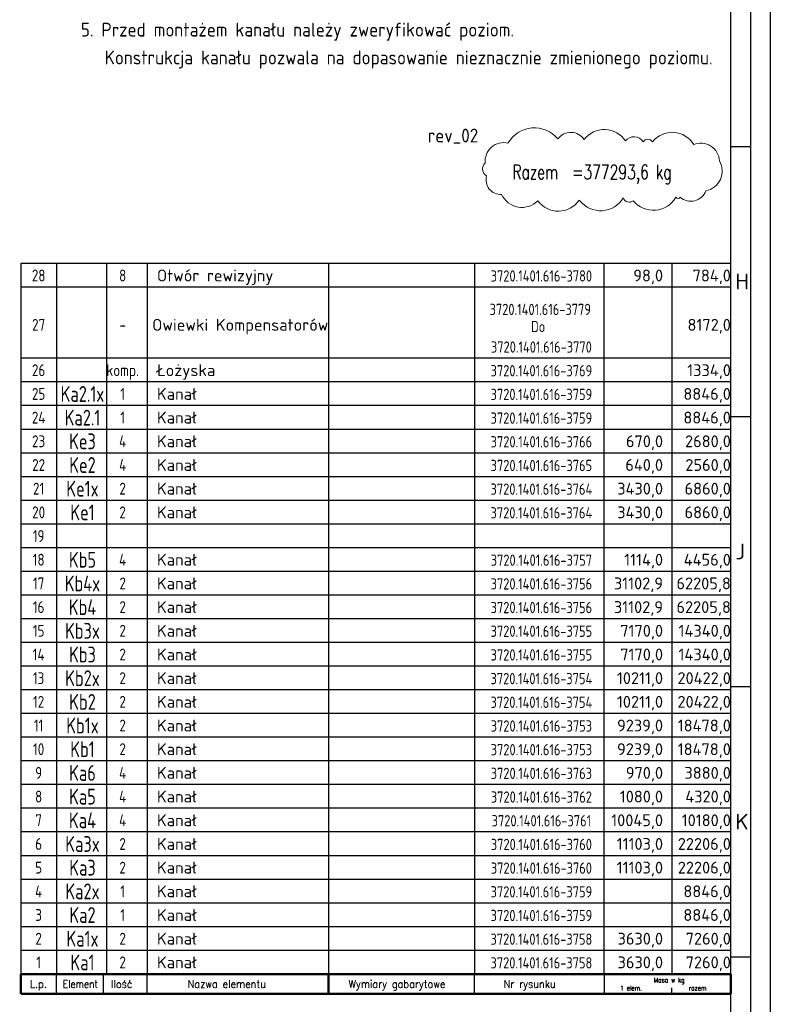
# Model space of a CAD drawing. Header units: millimetres. Extents: x 0 to 129400, y 0 to 84100.
# Tile 24 of 29: x 110370 to 129400, y 13478 to 38420. Entities that reach past the tile are written whole.
import ezdxf
from ezdxf.enums import TextEntityAlignment as Align

# ---------------------------------------------------------------- set-up
doc = ezdxf.new("R2010")
doc.units = ezdxf.units.MM
doc.header["$LTSCALE"] = 100
for name, color, linetype in [('06S', 2, 'Continuous'), ('07', 2, 'Continuous'), ('6', 2, 'Continuous')]:
    doc.layers.add(name, color=color, linetype=linetype)
doc.layers.add('1', color=4, linetype='Continuous', lineweight=0)
doc.layers.add('AM_BOR', color=7, linetype='Continuous', lineweight=50)
doc.styles.add('ROMANS', font='romans.shx')
doc.styles.get("Standard").update_dxf_attribs({"font": 'isocpeur.ttf'})

# ---------------------------------------------------------------- blocks, each defined once
blk = doc.blocks.new('AM_A0-05A4')
blk.add_line((1289, 836), (1289, 5))
at = {"layer": 'AM_BOR', "color": 1, "lineweight": 25}
for p, q in [((1294, 841), (1294, 0)), ((1284, 5), (1284, 831)), ((1284, 352.08), (1289, 352.08)), ((1284, 283.67), (1289, 283.67)), ((1284, 215.25), (1289, 215.25)), ((1284, 146.83), (1289, 146.83))]:
    blk.add_line(p, q, dxfattribs=at)
for s, p in [('H', (1285.15, 315.87)), ('J', (1285.15, 247.46)), ('K', (1285.15, 179.04))]:
    blk.add_text(s, height=4, dxfattribs=at).set_placement(p)
blk = doc.blocks.new('STAL-P')
for p, q in [((-171, 0), (-171, 5)), ((-159.04, 0), (-159.04, 5)), ((-148, 0), (-148, 5)), ((-65, 0), (-65, 5)), ((-32, 0), (-32, 5)), ((-15, 0), (-15, 1.55))]:
    blk.add_line(p, q)
at = {"const_width": 0.6}
for points in [[(-180, 5), (0, 5)], [(-180, 0), (-180, 5)], [(-102, 0), (-102, 5)], [(0, 0), (0, 5)], [(-180, 0), (0, 0)]]:
    blk.add_lwpolyline(points, dxfattribs=at)
at = {"style": 'ROMANS', "width": 0.9}
for s, height, p in [('L.p.', 2, (-177.71, 1.5)), ('Ilość', 2, (-157.13, 1.5)), ('Nazwa elementu', 2, (-137.7, 1.5)), ('Wymiary gabarytowe', 2, (-96.9, 1.5)), ('Nr rysunku', 2, (-57.59, 1.5)), ('Masa w kg', 1.2, (-19.54, 2.88)), ('1 elem.', 1.2, (-28.08, 0.86)), ('razem', 1.2, (-10.67, 0.86))]:
    blk.add_text(s, height=height, dxfattribs=at).set_placement(p)
at = {"style": 'ROMANS', "width": 0.763952}
blk.add_text('Element', height=2, dxfattribs=at).set_placement((-169.35, 1.5), (-160.47, 1.5), align=Align.FIT)
blk = doc.blocks.new('NADB1')
for p, q in [((0, 6), (-180, 6)), ((-180, 6), (-180, 0)), ((-171, 6), (-171, 0)), ((-158.26, 6), (-158.26, 0)), ((-148, 6), (-148, 0)), ((-102, 6), (-102, 0)), ((-65, 6), (-65, 0)), ((-32.19, 6), (-32.19, 0)), ((-15, 6), (-15, 0))]:
    blk.add_line(p, q)
for tag, height, width, p in [('POZ', 4, 0.6, (-165.9, -0.04)), ('1', 3, 0.8, (-175.49, 0.57)), ('2', 3, 0.8, (-152.82, 0.57)), ('WYM', 2.85, 0.68, (-82.57, 0.57)), ('-', 2.85, 0.68, (-48.04, 0.57))]:
    blk.add_attdef(tag, text='', height=height, dxfattribs=dict(width=width)).set_placement(p, align=Align.BOTTOM_CENTER)
at = {"width": 0.7}
blk.add_attdef('PODPORA', text='', height=3, dxfattribs=at).set_placement((-145.5, 0.57), align=Align.BOTTOM_LEFT)
at = {"width": 0.8}
for tag, p in [('MASA1', (-16.57, 0.57)), ('MASA', (-1.57, 0.57))]:
    blk.add_attdef(tag, text='', height=3, dxfattribs=at).set_placement(p, align=Align.BOTTOM_RIGHT)
blk = doc.blocks.new('NADB1_p')
for p, q in [((0, 18), (-180, 18)), ((-180, 18), (-180, 0)), ((-171, 18), (-171, 0)), ((-158.26, 18), (-158.26, 0)), ((-148, 18), (-148, 0)), ((-102, 18), (-102, 0)), ((-65, 18), (-65, 0)), ((-32.19, 18), (-32.19, 0)), ((-15, 18), (-15, 0))]:
    blk.add_line(p, q)
for tag, height, width, p in [('1', 3, 0.8, (-175.49, 7.08)), ('POZ', 4, 0.6, (-165.9, 6.46)), ('2', 3, 0.8, (-152.82, 7.08)), ('WYM', 2.85, 0.68, (-82.57, 7.08)), ('-', 2.85, 0.68, (-48.04, 0.57))]:
    blk.add_attdef(tag, text='', height=height, dxfattribs=dict(width=width)).set_placement(p, align=Align.BOTTOM_CENTER)
at = {"width": 0.7}
blk.add_attdef('PODPORA', text='', height=3, dxfattribs=at).set_placement((-145.5, 7.08), align=Align.BOTTOM_LEFT)
at = {"width": 0.8}
for tag, p in [('MASA1', (-16.57, 7.08)), ('MASA', (-1.57, 7.08))]:
    blk.add_attdef(tag, text='', height=3, dxfattribs=at).set_placement(p, align=Align.BOTTOM_RIGHT)

msp = doc.modelspace()

# ---------------------------------------------------------------- linework, layer by layer
at = {"layer": '1'}
msp.add_lwpolyline([(122749.6, 35293.29, 0.52056705), (122172.1, 34788.21, 0.52056705), (122208.19, 34463.52, 0.52056705), (122587.18, 33994.52, 0.52056705), (123507.57, 33832.17, 0.52056705), (124554.3, 33850.21, 0.52056705), (124554.3, 33850.21, 0.52056705), (124572.34, 33832.17, 0.52056705), (125673.21, 33904.32, 0.52056705), (125673.21, 33904.32, 0.52056705), (125925.86, 33832.17, 0.52056705), (127008.68, 33922.36, 0.52056705), (127008.68, 33922.36, 0.52056705), (127116.96, 33922.36, 0.52056705), (127766.65, 34084.71, 0.52056705), (128109.55, 34842.33, 0.52056705), (127459.86, 35257.22, 0.52056705), (126413.13, 35329.37, 0.52056705), (126413.13, 35329.37, 0.52056705), (126178.52, 35329.37, 0.52056705), (125727.35, 35347.41, 0.52056705), (124680.62, 35383.49, 0.52056705), (124680.62, 35383.49, 0.52056705), (124012.89, 35401.52, 0.52056705)], format="xyb", close=True, dxfattribs=at)

# ---------------------------------------------------------------- block references
at = {"lineweight": 0, "xscale": 100, "yscale": 100, "zscale": 100}
msp.add_blockref('AM_A0-05A4', (0, 0), dxfattribs=at)
at = {"layer": '6', "color": 2}
ref = msp.add_blockref('NADB1', (128400, 31642.62), dxfattribs=dict(at, xscale=100, yscale=100, zscale=100))
ref.add_attrib('LP', '28', dxfattribs={"layer": '0', "color": 2, "height": 300, "width": 0.8}).set_placement((110850.85, 31699.8), align=Align.BOTTOM_CENTER)
ref.add_attrib('ILOSC', '8', dxfattribs={"layer": '0', "color": 2, "height": 300, "width": 0.8}).set_placement((112980.71, 31699.8), align=Align.BOTTOM_CENTER)
ref.add_attrib('OPIS', 'Otwór rewizyjny', dxfattribs={"layer": '0', "color": 2, "height": 300}).set_placement((113850.12, 31699.8), align=Align.BOTTOM_LEFT)
ref.add_attrib('NRRYS', '3720.1401.616-3780', dxfattribs={"layer": '0', "color": 2, "height": 285, "width": 0.8}).set_placement((123596.11, 31699.8), align=Align.BOTTOM_CENTER)
ref.add_attrib('MASA1', '98,0', dxfattribs={"layer": '0', "color": 2, "height": 300}).set_placement((126680.41, 31699.8), align=Align.BOTTOM_RIGHT)
ref.add_attrib('MASA', '784,0', dxfattribs={"layer": '0', "color": 2, "height": 300}).set_placement((128400, 31699.8), align=Align.BOTTOM_RIGHT)
ref = msp.add_blockref('NADB1_p', (128400, 29842.62), dxfattribs=dict(at, xscale=100, yscale=100, zscale=100))
ref.add_attrib('LP', '27', dxfattribs={"layer": '0', "color": 2, "height": 300, "width": 0.8}).set_placement((110850.85, 30449.8), align=Align.BOTTOM_CENTER)
ref.add_attrib('ILOSC', '-', dxfattribs={"layer": '0', "color": 2, "height": 300, "width": 0.8}).set_placement((112980.71, 30449.8), align=Align.BOTTOM_CENTER)
ref.add_attrib('OPIS', 'Owiewki Kompensatorów', dxfattribs={"layer": '0', "color": 2, "height": 300}).set_placement((113729.32, 30449.8), align=Align.BOTTOM_LEFT)
ref.add_attrib('NRRYS', '3720.1401.616-3770', dxfattribs={"layer": '0', "color": 2, "height": 285, "width": 0.8}).set_placement((123596.11, 29899.8), align=Align.BOTTOM_CENTER)
ref.add_attrib('MASA', '8172,0', dxfattribs={"layer": '0', "color": 2, "height": 300}).set_placement((128400, 30449.8), align=Align.BOTTOM_RIGHT)
ref = msp.add_blockref('NADB1', (128400, 29242.62), dxfattribs=dict(at, xscale=100, yscale=100, zscale=100))
ref.add_attrib('LP', '26', dxfattribs={"layer": '0', "color": 2, "height": 300, "width": 0.8}).set_placement((110850.85, 29299.8), align=Align.BOTTOM_CENTER)
ref.add_attrib('ILOSC', 'komp.', dxfattribs={"layer": '0', "color": 2, "height": 300, "width": 0.8}).set_placement((112980.71, 29299.8), align=Align.BOTTOM_CENTER)
ref.add_attrib('OPIS', 'Łożyska', dxfattribs={"layer": '0', "color": 2, "height": 300}).set_placement((113850.12, 29299.8), align=Align.BOTTOM_LEFT)
ref.add_attrib('NRRYS', '3720.1401.616-3769', dxfattribs={"layer": '0', "color": 2, "height": 285, "width": 0.8}).set_placement((123596.11, 29299.8), align=Align.BOTTOM_CENTER)
ref.add_attrib('MASA', '1334,0', dxfattribs={"layer": '0', "color": 2, "height": 300}).set_placement((128400, 29299.8), align=Align.BOTTOM_RIGHT)
ref = msp.add_blockref('NADB1', (128400, 28642.62), dxfattribs=dict(at, xscale=100, yscale=100, zscale=100))
ref.add_attrib('LP', '25', dxfattribs={"layer": '0', "color": 2, "height": 300, "width": 0.8}).set_placement((110850.85, 28699.8), align=Align.BOTTOM_CENTER)
ref.add_attrib('POZ', 'Ka2.1x', dxfattribs={"layer": '0', "color": 7, "height": 400, "width": 0.75}).set_placement((111962.28, 28618.61), align=Align.BOTTOM_CENTER)
ref.add_attrib('ILOSC', '1', dxfattribs={"layer": '0', "color": 2, "height": 300, "width": 0.8}).set_placement((112980.71, 28699.8), align=Align.BOTTOM_CENTER)
ref.add_attrib('OPIS', 'Kanał', dxfattribs={"layer": '0', "color": 2, "height": 300}).set_placement((113850.12, 28699.8), align=Align.BOTTOM_LEFT)
ref.add_attrib('NRRYS', '3720.1401.616-3759', dxfattribs={"layer": '0', "color": 2, "height": 285, "width": 0.8}).set_placement((123596.11, 28699.8), align=Align.BOTTOM_CENTER)
ref.add_attrib('MASA', '8846,0', dxfattribs={"layer": '0', "color": 2, "height": 300}).set_placement((128400, 28699.8), align=Align.BOTTOM_RIGHT)
ref = msp.add_blockref('NADB1', (128400, 28042.62), dxfattribs=dict(at, xscale=100, yscale=100, zscale=100))
ref.add_attrib('LP', '24', dxfattribs={"layer": '0', "color": 2, "height": 300, "width": 0.8}).set_placement((110850.85, 28099.8), align=Align.BOTTOM_CENTER)
ref.add_attrib('POZ', 'Ka2.1', dxfattribs={"layer": '0', "color": 7, "height": 400, "width": 0.75}).set_placement((111962.28, 28018.61), align=Align.BOTTOM_CENTER)
ref.add_attrib('ILOSC', '1', dxfattribs={"layer": '0', "color": 2, "height": 300, "width": 0.8}).set_placement((112980.71, 28099.8), align=Align.BOTTOM_CENTER)
ref.add_attrib('OPIS', 'Kanał', dxfattribs={"layer": '0', "color": 2, "height": 300}).set_placement((113850.12, 28099.8), align=Align.BOTTOM_LEFT)
ref.add_attrib('NRRYS', '3720.1401.616-3759', dxfattribs={"layer": '0', "color": 2, "height": 285, "width": 0.8}).set_placement((123596.11, 28099.8), align=Align.BOTTOM_CENTER)
ref.add_attrib('MASA', '8846,0', dxfattribs={"layer": '0', "color": 2, "height": 300}).set_placement((128400, 28099.8), align=Align.BOTTOM_RIGHT)
ref = msp.add_blockref('NADB1', (128400, 27442.62), dxfattribs=dict(at, xscale=100, yscale=100, zscale=100))
ref.add_attrib('LP', '23', dxfattribs={"layer": '0', "color": 2, "height": 300, "width": 0.8}).set_placement((110850.85, 27499.8), align=Align.BOTTOM_CENTER)
ref.add_attrib('POZ', 'Ke3', dxfattribs={"layer": '0', "color": 7, "height": 400, "width": 0.75}).set_placement((111962.28, 27418.61), align=Align.BOTTOM_CENTER)
ref.add_attrib('ILOSC', '4', dxfattribs={"layer": '0', "color": 2, "height": 300, "width": 0.8}).set_placement((112980.71, 27499.8), align=Align.BOTTOM_CENTER)
ref.add_attrib('OPIS', 'Kanał', dxfattribs={"layer": '0', "color": 2, "height": 300}).set_placement((113850.12, 27499.8), align=Align.BOTTOM_LEFT)
ref.add_attrib('NRRYS', '3720.1401.616-3766', dxfattribs={"layer": '0', "color": 2, "height": 285, "width": 0.8}).set_placement((123596.11, 27499.8), align=Align.BOTTOM_CENTER)
ref.add_attrib('MASA1', '670,0', dxfattribs={"layer": '0', "color": 2, "height": 300}).set_placement((126680.41, 27499.8), align=Align.BOTTOM_RIGHT)
ref.add_attrib('MASA', '2680,0', dxfattribs={"layer": '0', "color": 2, "height": 300}).set_placement((128400, 27499.8), align=Align.BOTTOM_RIGHT)
ref = msp.add_blockref('NADB1', (128400, 26842.62), dxfattribs=dict(at, xscale=100, yscale=100, zscale=100))
ref.add_attrib('LP', '22', dxfattribs={"layer": '0', "color": 2, "height": 300, "width": 0.8}).set_placement((110850.85, 26899.8), align=Align.BOTTOM_CENTER)
ref.add_attrib('POZ', 'Ke2', dxfattribs={"layer": '0', "color": 7, "height": 400, "width": 0.75}).set_placement((111962.28, 26818.61), align=Align.BOTTOM_CENTER)
ref.add_attrib('ILOSC', '4', dxfattribs={"layer": '0', "color": 2, "height": 300, "width": 0.8}).set_placement((112980.71, 26899.8), align=Align.BOTTOM_CENTER)
ref.add_attrib('OPIS', 'Kanał', dxfattribs={"layer": '0', "color": 2, "height": 300}).set_placement((113850.12, 26899.8), align=Align.BOTTOM_LEFT)
ref.add_attrib('NRRYS', '3720.1401.616-3765', dxfattribs={"layer": '0', "color": 2, "height": 285, "width": 0.8}).set_placement((123596.11, 26899.8), align=Align.BOTTOM_CENTER)
ref.add_attrib('MASA1', '640,0', dxfattribs={"layer": '0', "color": 2, "height": 300}).set_placement((126680.41, 26899.8), align=Align.BOTTOM_RIGHT)
ref.add_attrib('MASA', '2560,0', dxfattribs={"layer": '0', "color": 2, "height": 300}).set_placement((128400, 26899.8), align=Align.BOTTOM_RIGHT)
ref = msp.add_blockref('NADB1', (128400, 26242.62), dxfattribs=dict(at, xscale=100, yscale=100, zscale=100))
ref.add_attrib('LP', '21', dxfattribs={"layer": '0', "color": 2, "height": 300, "width": 0.8}).set_placement((110850.85, 26299.8), align=Align.BOTTOM_CENTER)
ref.add_attrib('POZ', 'Ke1x', dxfattribs={"layer": '0', "color": 7, "height": 400, "width": 0.75}).set_placement((111962.28, 26218.61), align=Align.BOTTOM_CENTER)
ref.add_attrib('ILOSC', '2', dxfattribs={"layer": '0', "color": 2, "height": 300, "width": 0.8}).set_placement((112980.71, 26299.8), align=Align.BOTTOM_CENTER)
ref.add_attrib('OPIS', 'Kanał', dxfattribs={"layer": '0', "color": 2, "height": 300}).set_placement((113850.12, 26299.8), align=Align.BOTTOM_LEFT)
ref.add_attrib('NRRYS', '3720.1401.616-3764', dxfattribs={"layer": '0', "color": 2, "height": 285, "width": 0.8}).set_placement((123596.11, 26299.8), align=Align.BOTTOM_CENTER)
ref.add_attrib('MASA1', '3430,0', dxfattribs={"layer": '0', "color": 2, "height": 300}).set_placement((126680.41, 26299.8), align=Align.BOTTOM_RIGHT)
ref.add_attrib('MASA', '6860,0', dxfattribs={"layer": '0', "color": 2, "height": 300}).set_placement((128400, 26299.8), align=Align.BOTTOM_RIGHT)
ref = msp.add_blockref('NADB1', (128400, 25642.62), dxfattribs=dict(at, xscale=100, yscale=100, zscale=100))
ref.add_attrib('LP', '20', dxfattribs={"layer": '0', "color": 2, "height": 300, "width": 0.8}).set_placement((110850.85, 25699.8), align=Align.BOTTOM_CENTER)
ref.add_attrib('POZ', 'Ke1', dxfattribs={"layer": '0', "color": 7, "height": 400, "width": 0.75}).set_placement((111962.28, 25618.61), align=Align.BOTTOM_CENTER)
ref.add_attrib('ILOSC', '2', dxfattribs={"layer": '0', "color": 2, "height": 300, "width": 0.8}).set_placement((112980.71, 25699.8), align=Align.BOTTOM_CENTER)
ref.add_attrib('OPIS', 'Kanał', dxfattribs={"layer": '0', "color": 2, "height": 300}).set_placement((113850.12, 25699.8), align=Align.BOTTOM_LEFT)
ref.add_attrib('NRRYS', '3720.1401.616-3764', dxfattribs={"layer": '0', "color": 2, "height": 285, "width": 0.8}).set_placement((123596.11, 25699.8), align=Align.BOTTOM_CENTER)
ref.add_attrib('MASA1', '3430,0', dxfattribs={"layer": '0', "color": 2, "height": 300}).set_placement((126680.41, 25699.8), align=Align.BOTTOM_RIGHT)
ref.add_attrib('MASA', '6860,0', dxfattribs={"layer": '0', "color": 2, "height": 300}).set_placement((128400, 25699.8), align=Align.BOTTOM_RIGHT)
ref = msp.add_blockref('NADB1', (128400, 25042.62), dxfattribs=dict(at, xscale=100, yscale=100, zscale=100))
ref.add_attrib('LP', '19', dxfattribs={"layer": '0', "color": 2, "height": 300, "width": 0.8}).set_placement((110850.85, 25099.8), align=Align.BOTTOM_CENTER)
ref = msp.add_blockref('NADB1', (128400, 24442.62), dxfattribs=dict(at, xscale=100, yscale=100, zscale=100))
ref.add_attrib('LP', '18', dxfattribs={"layer": '0', "color": 2, "height": 300, "width": 0.8}).set_placement((110850.85, 24499.8), align=Align.BOTTOM_CENTER)
ref.add_attrib('POZ', 'Kb5', dxfattribs={"layer": '0', "color": 7, "height": 400, "width": 0.75}).set_placement((111962.28, 24418.61), align=Align.BOTTOM_CENTER)
ref.add_attrib('ILOSC', '4', dxfattribs={"layer": '0', "color": 2, "height": 300, "width": 0.8}).set_placement((112980.71, 24499.8), align=Align.BOTTOM_CENTER)
ref.add_attrib('OPIS', 'Kanał', dxfattribs={"layer": '0', "color": 2, "height": 300}).set_placement((113850.12, 24499.8), align=Align.BOTTOM_LEFT)
ref.add_attrib('NRRYS', '3720.1401.616-3757', dxfattribs={"layer": '0', "color": 2, "height": 285, "width": 0.8}).set_placement((123596.11, 24499.8), align=Align.BOTTOM_CENTER)
ref.add_attrib('MASA1', '1114,0', dxfattribs={"layer": '0', "color": 2, "height": 300}).set_placement((126680.41, 24499.8), align=Align.BOTTOM_RIGHT)
ref.add_attrib('MASA', '4456,0', dxfattribs={"layer": '0', "color": 2, "height": 300}).set_placement((128400, 24499.8), align=Align.BOTTOM_RIGHT)
ref = msp.add_blockref('NADB1', (128400, 23842.62), dxfattribs=dict(at, xscale=100, yscale=100, zscale=100))
ref.add_attrib('LP', '17', dxfattribs={"layer": '0', "color": 2, "height": 300, "width": 0.8}).set_placement((110850.85, 23899.8), align=Align.BOTTOM_CENTER)
ref.add_attrib('POZ', 'Kb4x', dxfattribs={"layer": '0', "color": 7, "height": 400, "width": 0.75}).set_placement((111962.28, 23818.61), align=Align.BOTTOM_CENTER)
ref.add_attrib('ILOSC', '2', dxfattribs={"layer": '0', "color": 2, "height": 300, "width": 0.8}).set_placement((112980.71, 23899.8), align=Align.BOTTOM_CENTER)
ref.add_attrib('OPIS', 'Kanał', dxfattribs={"layer": '0', "color": 2, "height": 300}).set_placement((113850.12, 23899.8), align=Align.BOTTOM_LEFT)
ref.add_attrib('NRRYS', '3720.1401.616-3756', dxfattribs={"layer": '0', "color": 2, "height": 285, "width": 0.8}).set_placement((123596.11, 23899.8), align=Align.BOTTOM_CENTER)
ref.add_attrib('MASA1', '31102,9', dxfattribs={"layer": '0', "color": 2, "height": 300}).set_placement((126680.41, 23899.8), align=Align.BOTTOM_RIGHT)
ref.add_attrib('MASA', '62205,8', dxfattribs={"layer": '0', "color": 2, "height": 300}).set_placement((128400, 23899.8), align=Align.BOTTOM_RIGHT)
ref = msp.add_blockref('NADB1', (128400, 23242.62), dxfattribs=dict(at, xscale=100, yscale=100, zscale=100))
ref.add_attrib('LP', '16', dxfattribs={"layer": '0', "color": 2, "height": 300, "width": 0.8}).set_placement((110850.85, 23299.8), align=Align.BOTTOM_CENTER)
ref.add_attrib('POZ', 'Kb4', dxfattribs={"layer": '0', "color": 7, "height": 400, "width": 0.75}).set_placement((111962.28, 23218.61), align=Align.BOTTOM_CENTER)
ref.add_attrib('ILOSC', '2', dxfattribs={"layer": '0', "color": 2, "height": 300, "width": 0.8}).set_placement((112980.71, 23299.8), align=Align.BOTTOM_CENTER)
ref.add_attrib('OPIS', 'Kanał', dxfattribs={"layer": '0', "color": 2, "height": 300}).set_placement((113850.12, 23299.8), align=Align.BOTTOM_LEFT)
ref.add_attrib('NRRYS', '3720.1401.616-3756', dxfattribs={"layer": '0', "color": 2, "height": 285, "width": 0.8}).set_placement((123596.11, 23299.8), align=Align.BOTTOM_CENTER)
ref.add_attrib('MASA1', '31102,9', dxfattribs={"layer": '0', "color": 2, "height": 300}).set_placement((126680.41, 23299.8), align=Align.BOTTOM_RIGHT)
ref.add_attrib('MASA', '62205,8', dxfattribs={"layer": '0', "color": 2, "height": 300}).set_placement((128400, 23299.8), align=Align.BOTTOM_RIGHT)
ref = msp.add_blockref('NADB1', (128400, 22642.62), dxfattribs=dict(at, xscale=100, yscale=100, zscale=100))
ref.add_attrib('LP', '15', dxfattribs={"layer": '0', "color": 2, "height": 300, "width": 0.8}).set_placement((110850.85, 22699.8), align=Align.BOTTOM_CENTER)
ref.add_attrib('POZ', 'Kb3x', dxfattribs={"layer": '0', "color": 7, "height": 400, "width": 0.75}).set_placement((111962.28, 22618.61), align=Align.BOTTOM_CENTER)
ref.add_attrib('ILOSC', '2', dxfattribs={"layer": '0', "color": 2, "height": 300, "width": 0.8}).set_placement((112980.71, 22699.8), align=Align.BOTTOM_CENTER)
ref.add_attrib('OPIS', 'Kanał', dxfattribs={"layer": '0', "color": 2, "height": 300}).set_placement((113850.12, 22699.8), align=Align.BOTTOM_LEFT)
ref.add_attrib('NRRYS', '3720.1401.616-3755', dxfattribs={"layer": '0', "color": 2, "height": 285, "width": 0.8}).set_placement((123596.11, 22699.8), align=Align.BOTTOM_CENTER)
ref.add_attrib('MASA1', '7170,0', dxfattribs={"layer": '0', "color": 2, "height": 300}).set_placement((126680.41, 22699.8), align=Align.BOTTOM_RIGHT)
ref.add_attrib('MASA', '14340,0', dxfattribs={"layer": '0', "color": 2, "height": 300}).set_placement((128400, 22699.8), align=Align.BOTTOM_RIGHT)
ref = msp.add_blockref('NADB1', (128400, 22042.62), dxfattribs=dict(at, xscale=100, yscale=100, zscale=100))
ref.add_attrib('LP', '14', dxfattribs={"layer": '0', "color": 2, "height": 300, "width": 0.8}).set_placement((110850.85, 22099.8), align=Align.BOTTOM_CENTER)
ref.add_attrib('POZ', 'Kb3', dxfattribs={"layer": '0', "color": 7, "height": 400, "width": 0.75}).set_placement((111962.28, 22018.61), align=Align.BOTTOM_CENTER)
ref.add_attrib('ILOSC', '2', dxfattribs={"layer": '0', "color": 2, "height": 300, "width": 0.8}).set_placement((112980.71, 22099.8), align=Align.BOTTOM_CENTER)
ref.add_attrib('OPIS', 'Kanał', dxfattribs={"layer": '0', "color": 2, "height": 300}).set_placement((113850.12, 22099.8), align=Align.BOTTOM_LEFT)
ref.add_attrib('NRRYS', '3720.1401.616-3755', dxfattribs={"layer": '0', "color": 2, "height": 285, "width": 0.8}).set_placement((123596.11, 22099.8), align=Align.BOTTOM_CENTER)
ref.add_attrib('MASA1', '7170,0', dxfattribs={"layer": '0', "color": 2, "height": 300}).set_placement((126680.41, 22099.8), align=Align.BOTTOM_RIGHT)
ref.add_attrib('MASA', '14340,0', dxfattribs={"layer": '0', "color": 2, "height": 300}).set_placement((128400, 22099.8), align=Align.BOTTOM_RIGHT)
ref = msp.add_blockref('NADB1', (128400, 21442.62), dxfattribs=dict(at, xscale=100, yscale=100, zscale=100))
ref.add_attrib('LP', '13', dxfattribs={"layer": '0', "color": 2, "height": 300, "width": 0.8}).set_placement((110850.85, 21499.8), align=Align.BOTTOM_CENTER)
ref.add_attrib('POZ', 'Kb2x', dxfattribs={"layer": '0', "color": 7, "height": 400, "width": 0.75}).set_placement((111962.28, 21418.61), align=Align.BOTTOM_CENTER)
ref.add_attrib('ILOSC', '2', dxfattribs={"layer": '0', "color": 2, "height": 300, "width": 0.8}).set_placement((112980.71, 21499.8), align=Align.BOTTOM_CENTER)
ref.add_attrib('OPIS', 'Kanał', dxfattribs={"layer": '0', "color": 2, "height": 300}).set_placement((113850.12, 21499.8), align=Align.BOTTOM_LEFT)
ref.add_attrib('NRRYS', '3720.1401.616-3754', dxfattribs={"layer": '0', "color": 2, "height": 285, "width": 0.8}).set_placement((123596.11, 21499.8), align=Align.BOTTOM_CENTER)
ref.add_attrib('MASA1', '10211,0', dxfattribs={"layer": '0', "color": 2, "height": 300}).set_placement((126680.41, 21499.8), align=Align.BOTTOM_RIGHT)
ref.add_attrib('MASA', '20422,0', dxfattribs={"layer": '0', "color": 2, "height": 300}).set_placement((128400, 21499.8), align=Align.BOTTOM_RIGHT)
ref = msp.add_blockref('NADB1', (128400, 20842.62), dxfattribs=dict(at, xscale=100, yscale=100, zscale=100))
ref.add_attrib('LP', '12', dxfattribs={"layer": '0', "color": 2, "height": 300, "width": 0.8}).set_placement((110850.85, 20899.8), align=Align.BOTTOM_CENTER)
ref.add_attrib('POZ', 'Kb2', dxfattribs={"layer": '0', "color": 7, "height": 400, "width": 0.75}).set_placement((111962.28, 20818.61), align=Align.BOTTOM_CENTER)
ref.add_attrib('ILOSC', '2', dxfattribs={"layer": '0', "color": 2, "height": 300, "width": 0.8}).set_placement((112980.71, 20899.8), align=Align.BOTTOM_CENTER)
ref.add_attrib('OPIS', 'Kanał', dxfattribs={"layer": '0', "color": 2, "height": 300}).set_placement((113850.12, 20899.8), align=Align.BOTTOM_LEFT)
ref.add_attrib('NRRYS', '3720.1401.616-3754', dxfattribs={"layer": '0', "color": 2, "height": 285, "width": 0.8}).set_placement((123596.11, 20899.8), align=Align.BOTTOM_CENTER)
ref.add_attrib('MASA1', '10211,0', dxfattribs={"layer": '0', "color": 2, "height": 300}).set_placement((126680.41, 20899.8), align=Align.BOTTOM_RIGHT)
ref.add_attrib('MASA', '20422,0', dxfattribs={"layer": '0', "color": 2, "height": 300}).set_placement((128400, 20899.8), align=Align.BOTTOM_RIGHT)
ref = msp.add_blockref('NADB1', (128400, 20242.62), dxfattribs=dict(at, xscale=100, yscale=100, zscale=100))
ref.add_attrib('LP', '11', dxfattribs={"layer": '0', "color": 2, "height": 300, "width": 0.8}).set_placement((110850.85, 20299.8), align=Align.BOTTOM_CENTER)
ref.add_attrib('POZ', 'Kb1x', dxfattribs={"layer": '0', "color": 7, "height": 400, "width": 0.75}).set_placement((111962.28, 20218.61), align=Align.BOTTOM_CENTER)
ref.add_attrib('ILOSC', '2', dxfattribs={"layer": '0', "color": 2, "height": 300, "width": 0.8}).set_placement((112980.71, 20299.8), align=Align.BOTTOM_CENTER)
ref.add_attrib('OPIS', 'Kanał', dxfattribs={"layer": '0', "color": 2, "height": 300}).set_placement((113850.12, 20299.8), align=Align.BOTTOM_LEFT)
ref.add_attrib('NRRYS', '3720.1401.616-3753', dxfattribs={"layer": '0', "color": 2, "height": 285, "width": 0.8}).set_placement((123596.11, 20299.8), align=Align.BOTTOM_CENTER)
ref.add_attrib('MASA1', '9239,0', dxfattribs={"layer": '0', "color": 2, "height": 300}).set_placement((126680.41, 20299.8), align=Align.BOTTOM_RIGHT)
ref.add_attrib('MASA', '18478,0', dxfattribs={"layer": '0', "color": 2, "height": 300}).set_placement((128400, 20299.8), align=Align.BOTTOM_RIGHT)
ref = msp.add_blockref('NADB1', (128400, 19642.62), dxfattribs=dict(at, xscale=100, yscale=100, zscale=100))
ref.add_attrib('LP', '10', dxfattribs={"layer": '0', "color": 2, "height": 300, "width": 0.8}).set_placement((110850.85, 19699.8), align=Align.BOTTOM_CENTER)
ref.add_attrib('POZ', 'Kb1', dxfattribs={"layer": '0', "color": 7, "height": 400, "width": 0.75}).set_placement((111962.28, 19618.61), align=Align.BOTTOM_CENTER)
ref.add_attrib('ILOSC', '2', dxfattribs={"layer": '0', "color": 2, "height": 300, "width": 0.8}).set_placement((112980.71, 19699.8), align=Align.BOTTOM_CENTER)
ref.add_attrib('OPIS', 'Kanał', dxfattribs={"layer": '0', "color": 2, "height": 300}).set_placement((113850.12, 19699.8), align=Align.BOTTOM_LEFT)
ref.add_attrib('NRRYS', '3720.1401.616-3753', dxfattribs={"layer": '0', "color": 2, "height": 285, "width": 0.8}).set_placement((123596.11, 19699.8), align=Align.BOTTOM_CENTER)
ref.add_attrib('MASA1', '9239,0', dxfattribs={"layer": '0', "color": 2, "height": 300}).set_placement((126680.41, 19699.8), align=Align.BOTTOM_RIGHT)
ref.add_attrib('MASA', '18478,0', dxfattribs={"layer": '0', "color": 2, "height": 300}).set_placement((128400, 19699.8), align=Align.BOTTOM_RIGHT)
ref = msp.add_blockref('NADB1', (128400, 19042.62), dxfattribs=dict(at, xscale=100, yscale=100, zscale=100))
ref.add_attrib('LP', '9', dxfattribs={"layer": '0', "color": 2, "height": 300, "width": 0.8}).set_placement((110850.85, 19099.8), align=Align.BOTTOM_CENTER)
ref.add_attrib('POZ', 'Ka6', dxfattribs={"layer": '0', "color": 7, "height": 400, "width": 0.75}).set_placement((111962.28, 19018.61), align=Align.BOTTOM_CENTER)
ref.add_attrib('ILOSC', '4', dxfattribs={"layer": '0', "color": 2, "height": 300, "width": 0.8}).set_placement((112980.71, 19099.8), align=Align.BOTTOM_CENTER)
ref.add_attrib('OPIS', 'Kanał', dxfattribs={"layer": '0', "color": 2, "height": 300}).set_placement((113850.12, 19099.8), align=Align.BOTTOM_LEFT)
ref.add_attrib('NRRYS', '3720.1401.616-3763', dxfattribs={"layer": '0', "color": 2, "height": 285, "width": 0.8}).set_placement((123596.11, 19099.8), align=Align.BOTTOM_CENTER)
ref.add_attrib('MASA1', '970,0', dxfattribs={"layer": '0', "color": 2, "height": 300}).set_placement((126680.41, 19099.8), align=Align.BOTTOM_RIGHT)
ref.add_attrib('MASA', '3880,0', dxfattribs={"layer": '0', "color": 2, "height": 300}).set_placement((128400, 19099.8), align=Align.BOTTOM_RIGHT)
ref = msp.add_blockref('NADB1', (128400, 18442.62), dxfattribs=dict(at, xscale=100, yscale=100, zscale=100))
ref.add_attrib('LP', '8', dxfattribs={"layer": '0', "color": 2, "height": 300, "width": 0.8}).set_placement((110850.85, 18499.8), align=Align.BOTTOM_CENTER)
ref.add_attrib('POZ', 'Ka5', dxfattribs={"layer": '0', "color": 7, "height": 400, "width": 0.75}).set_placement((111962.28, 18418.61), align=Align.BOTTOM_CENTER)
ref.add_attrib('ILOSC', '4', dxfattribs={"layer": '0', "color": 2, "height": 300, "width": 0.8}).set_placement((112980.71, 18499.8), align=Align.BOTTOM_CENTER)
ref.add_attrib('OPIS', 'Kanał', dxfattribs={"layer": '0', "color": 2, "height": 300}).set_placement((113850.12, 18499.8), align=Align.BOTTOM_LEFT)
ref.add_attrib('NRRYS', '3720.1401.616-3762', dxfattribs={"layer": '0', "color": 2, "height": 285, "width": 0.8}).set_placement((123596.11, 18499.8), align=Align.BOTTOM_CENTER)
ref.add_attrib('MASA1', '1080,0', dxfattribs={"layer": '0', "color": 2, "height": 300}).set_placement((126680.41, 18499.8), align=Align.BOTTOM_RIGHT)
ref.add_attrib('MASA', '4320,0', dxfattribs={"layer": '0', "color": 2, "height": 300}).set_placement((128400, 18499.8), align=Align.BOTTOM_RIGHT)
ref = msp.add_blockref('NADB1', (128400, 17842.62), dxfattribs=dict(at, xscale=100, yscale=100, zscale=100))
ref.add_attrib('LP', '7', dxfattribs={"layer": '0', "color": 2, "height": 300, "width": 0.8}).set_placement((110850.85, 17899.8), align=Align.BOTTOM_CENTER)
ref.add_attrib('POZ', 'Ka4', dxfattribs={"layer": '0', "color": 7, "height": 400, "width": 0.75}).set_placement((111962.28, 17818.61), align=Align.BOTTOM_CENTER)
ref.add_attrib('ILOSC', '4', dxfattribs={"layer": '0', "color": 2, "height": 300, "width": 0.8}).set_placement((112980.71, 17899.8), align=Align.BOTTOM_CENTER)
ref.add_attrib('OPIS', 'Kanał', dxfattribs={"layer": '0', "color": 2, "height": 300}).set_placement((113850.12, 17899.8), align=Align.BOTTOM_LEFT)
ref.add_attrib('NRRYS', '3720.1401.616-3761', dxfattribs={"layer": '0', "color": 2, "height": 285, "width": 0.8}).set_placement((123596.11, 17899.8), align=Align.BOTTOM_CENTER)
ref.add_attrib('MASA1', '10045,0', dxfattribs={"layer": '0', "color": 2, "height": 300}).set_placement((126680.41, 17899.8), align=Align.BOTTOM_RIGHT)
ref.add_attrib('MASA', '10180,0', dxfattribs={"layer": '0', "color": 2, "height": 300}).set_placement((128400, 17899.8), align=Align.BOTTOM_RIGHT)
ref = msp.add_blockref('NADB1', (128400, 17242.62), dxfattribs=dict(at, xscale=100, yscale=100, zscale=100))
ref.add_attrib('LP', '6', dxfattribs={"layer": '0', "color": 2, "height": 300, "width": 0.8}).set_placement((110850.85, 17299.8), align=Align.BOTTOM_CENTER)
ref.add_attrib('POZ', 'Ka3x', dxfattribs={"layer": '0', "color": 7, "height": 400, "width": 0.75}).set_placement((111962.28, 17218.61), align=Align.BOTTOM_CENTER)
ref.add_attrib('ILOSC', '2', dxfattribs={"layer": '0', "color": 2, "height": 300, "width": 0.8}).set_placement((112980.71, 17299.8), align=Align.BOTTOM_CENTER)
ref.add_attrib('OPIS', 'Kanał', dxfattribs={"layer": '0', "color": 2, "height": 300}).set_placement((113850.12, 17299.8), align=Align.BOTTOM_LEFT)
ref.add_attrib('NRRYS', '3720.1401.616-3760', dxfattribs={"layer": '0', "color": 2, "height": 285, "width": 0.8}).set_placement((123596.11, 17299.8), align=Align.BOTTOM_CENTER)
ref.add_attrib('MASA1', '11103,0', dxfattribs={"layer": '0', "color": 2, "height": 300}).set_placement((126680.41, 17299.8), align=Align.BOTTOM_RIGHT)
ref.add_attrib('MASA', '22206,0', dxfattribs={"layer": '0', "color": 2, "height": 300}).set_placement((128400, 17299.8), align=Align.BOTTOM_RIGHT)
ref = msp.add_blockref('NADB1', (128400, 16642.62), dxfattribs=dict(at, xscale=100, yscale=100, zscale=100))
ref.add_attrib('LP', '5', dxfattribs={"layer": '0', "color": 2, "height": 300, "width": 0.8}).set_placement((110850.85, 16699.8), align=Align.BOTTOM_CENTER)
ref.add_attrib('POZ', 'Ka3', dxfattribs={"layer": '0', "color": 7, "height": 400, "width": 0.75}).set_placement((111962.28, 16618.61), align=Align.BOTTOM_CENTER)
ref.add_attrib('ILOSC', '2', dxfattribs={"layer": '0', "color": 2, "height": 300, "width": 0.8}).set_placement((112980.71, 16699.8), align=Align.BOTTOM_CENTER)
ref.add_attrib('OPIS', 'Kanał', dxfattribs={"layer": '0', "color": 2, "height": 300}).set_placement((113850.12, 16699.8), align=Align.BOTTOM_LEFT)
ref.add_attrib('NRRYS', '3720.1401.616-3760', dxfattribs={"layer": '0', "color": 2, "height": 285, "width": 0.8}).set_placement((123596.11, 16699.8), align=Align.BOTTOM_CENTER)
ref.add_attrib('MASA1', '11103,0', dxfattribs={"layer": '0', "color": 2, "height": 300}).set_placement((126680.41, 16699.8), align=Align.BOTTOM_RIGHT)
ref.add_attrib('MASA', '22206,0', dxfattribs={"layer": '0', "color": 2, "height": 300}).set_placement((128400, 16699.8), align=Align.BOTTOM_RIGHT)
ref = msp.add_blockref('NADB1', (128400, 16042.62), dxfattribs=dict(at, xscale=100, yscale=100, zscale=100))
ref.add_attrib('LP', '4', dxfattribs={"layer": '0', "color": 2, "height": 300, "width": 0.8}).set_placement((110850.85, 16099.8), align=Align.BOTTOM_CENTER)
ref.add_attrib('POZ', 'Ka2x', dxfattribs={"layer": '0', "color": 7, "height": 400, "width": 0.75}).set_placement((111962.28, 16018.61), align=Align.BOTTOM_CENTER)
ref.add_attrib('ILOSC', '1', dxfattribs={"layer": '0', "color": 2, "height": 300, "width": 0.8}).set_placement((112980.71, 16099.8), align=Align.BOTTOM_CENTER)
ref.add_attrib('OPIS', 'Kanał', dxfattribs={"layer": '0', "color": 2, "height": 300}).set_placement((113850.12, 16099.8), align=Align.BOTTOM_LEFT)
ref.add_attrib('NRRYS', '3720.1401.616-3759', dxfattribs={"layer": '0', "color": 2, "height": 285, "width": 0.8}).set_placement((123596.11, 16099.8), align=Align.BOTTOM_CENTER)
ref.add_attrib('MASA', '8846,0', dxfattribs={"layer": '0', "color": 2, "height": 300}).set_placement((128400, 16099.8), align=Align.BOTTOM_RIGHT)
ref = msp.add_blockref('NADB1', (128400, 15442.62), dxfattribs=dict(at, xscale=100, yscale=100, zscale=100))
ref.add_attrib('LP', '3', dxfattribs={"layer": '0', "color": 2, "height": 300, "width": 0.8}).set_placement((110850.85, 15499.8), align=Align.BOTTOM_CENTER)
ref.add_attrib('POZ', 'Ka2', dxfattribs={"layer": '0', "color": 7, "height": 400, "width": 0.75}).set_placement((111962.28, 15418.61), align=Align.BOTTOM_CENTER)
ref.add_attrib('ILOSC', '1', dxfattribs={"layer": '0', "color": 2, "height": 300, "width": 0.8}).set_placement((112980.71, 15499.8), align=Align.BOTTOM_CENTER)
ref.add_attrib('OPIS', 'Kanał', dxfattribs={"layer": '0', "color": 2, "height": 300}).set_placement((113850.12, 15499.8), align=Align.BOTTOM_LEFT)
ref.add_attrib('NRRYS', '3720.1401.616-3759', dxfattribs={"layer": '0', "color": 2, "height": 285, "width": 0.8}).set_placement((123596.11, 15499.8), align=Align.BOTTOM_CENTER)
ref.add_attrib('MASA', '8846,0', dxfattribs={"layer": '0', "color": 2, "height": 300}).set_placement((128400, 15499.8), align=Align.BOTTOM_RIGHT)
ref = msp.add_blockref('NADB1', (128400, 14842.62), dxfattribs=dict(at, xscale=100, yscale=100, zscale=100))
ref.add_attrib('LP', '2', dxfattribs={"layer": '0', "color": 2, "height": 300, "width": 0.8}).set_placement((110850.85, 14899.8), align=Align.BOTTOM_CENTER)
ref.add_attrib('POZ', 'Ka1x', dxfattribs={"layer": '0', "color": 7, "height": 400, "width": 0.75}).set_placement((111962.28, 14818.61), align=Align.BOTTOM_CENTER)
ref.add_attrib('ILOSC', '2', dxfattribs={"layer": '0', "color": 2, "height": 300, "width": 0.8}).set_placement((112980.71, 14899.8), align=Align.BOTTOM_CENTER)
ref.add_attrib('OPIS', 'Kanał', dxfattribs={"layer": '0', "color": 2, "height": 300}).set_placement((113850.12, 14899.8), align=Align.BOTTOM_LEFT)
ref.add_attrib('NRRYS', '3720.1401.616-3758', dxfattribs={"layer": '0', "color": 2, "height": 285, "width": 0.8}).set_placement((123596.11, 14899.8), align=Align.BOTTOM_CENTER)
ref.add_attrib('MASA1', '3630,0', dxfattribs={"layer": '0', "color": 2, "height": 300}).set_placement((126680.41, 14899.8), align=Align.BOTTOM_RIGHT)
ref.add_attrib('MASA', '7260,0', dxfattribs={"layer": '0', "color": 2, "height": 300}).set_placement((128400, 14899.8), align=Align.BOTTOM_RIGHT)
ref = msp.add_blockref('NADB1', (128400, 14242.62), dxfattribs=dict(at, xscale=100, yscale=100, zscale=100))
ref.add_attrib('LP', '1', dxfattribs={"layer": '0', "color": 2, "height": 300, "width": 0.8}).set_placement((110850.85, 14299.8), align=Align.BOTTOM_CENTER)
ref.add_attrib('POZ', 'Ka1', dxfattribs={"layer": '0', "color": 7, "height": 400, "width": 0.75}).set_placement((111962.28, 14218.61), align=Align.BOTTOM_CENTER)
ref.add_attrib('ILOSC', '2', dxfattribs={"layer": '0', "color": 2, "height": 300, "width": 0.8}).set_placement((112980.71, 14299.8), align=Align.BOTTOM_CENTER)
ref.add_attrib('OPIS', 'Kanał', dxfattribs={"layer": '0', "color": 2, "height": 300}).set_placement((113850.12, 14299.8), align=Align.BOTTOM_LEFT)
ref.add_attrib('NRRYS', '3720.1401.616-3758', dxfattribs={"layer": '0', "color": 2, "height": 285, "width": 0.8}).set_placement((123596.11, 14299.8), align=Align.BOTTOM_CENTER)
ref.add_attrib('MASA1', '3630,0', dxfattribs={"layer": '0', "color": 2, "height": 300}).set_placement((126680.41, 14299.8), align=Align.BOTTOM_RIGHT)
ref.add_attrib('MASA', '7260,0', dxfattribs={"layer": '0', "color": 2, "height": 300}).set_placement((128400, 14299.8), align=Align.BOTTOM_RIGHT)
at = {"layer": '6', "xscale": 100.0000000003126, "yscale": 100.0000000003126, "zscale": 100.0000000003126}
msp.add_blockref('STAL-P', (128400, 13742.62), dxfattribs=at)

# ---------------------------------------------------------------- texts
at = {"layer": '06S', "color": 2}
for s, height, width, p in [('5. Przed montażem kanału należy zweryfikować poziom.', 350, 0.9, (111921.54, 37887.81)), ('   Konstrukcja kanału pozwala na dopasowanie nieznacznie zmienionego poziomu. ', 350, 0.9, (111921.54, 37181.79)), ('rev_02', 350, 0.9, (120718.4, 35204.28)), ('3720.1401.616-3779', 285, 0.8, (122283.45, 30852.7)), ('Do', 285, 0.8, (123332.56, 30418.79))]:
    msp.add_text(s, height=height, dxfattribs=dict(at, width=width)).set_placement(p, align=Align.BOTTOM_LEFT)
at = {"layer": '07', "color": 2, "style": 'ROMANS', "width": 0.7}
msp.add_text('Razem  =377293,6 kg', height=368.55, dxfattribs=at).set_placement((122860.25, 34266.38), align=Align.BOTTOM_LEFT)

doc.saveas('drawing.dxf')
